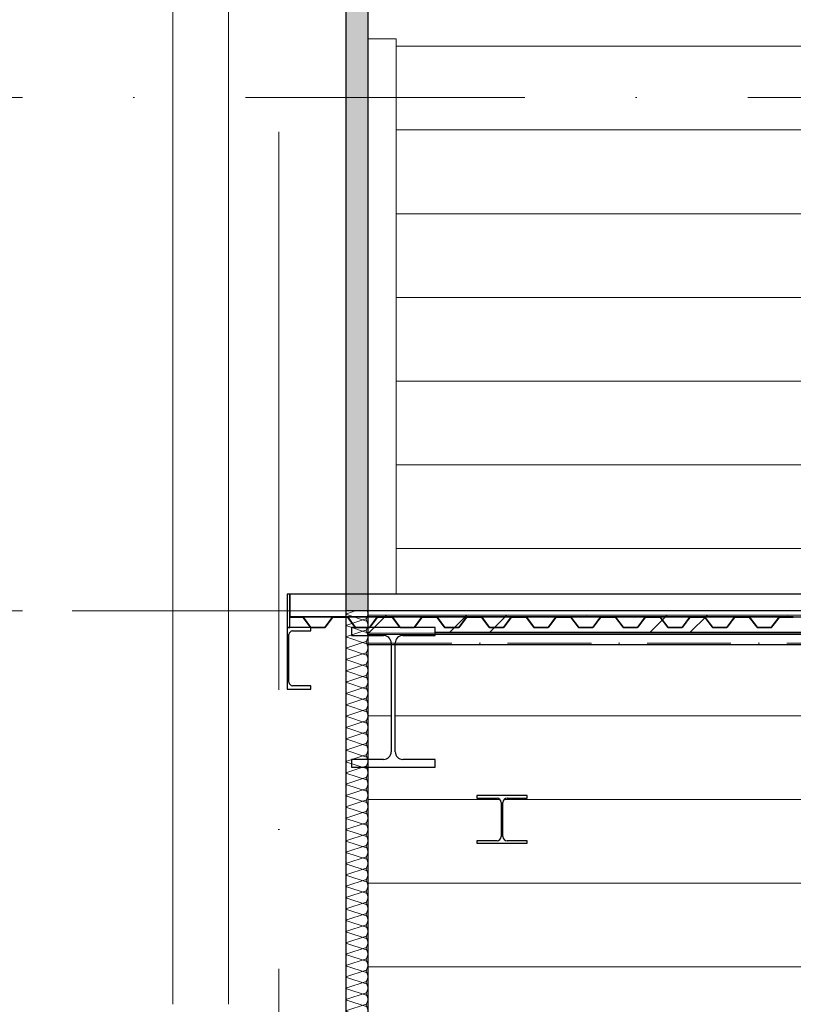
# Model space of a CAD drawing. Header units: millimetres. Extents: x 17762 to 172224, y -23587 to 40136.
# Tile 15 of 49: x 50479 to 53251, y 4750 to 8279. Entities that reach past the tile are written whole.
import ezdxf

# ---------------------------------------------------------------- set-up
doc = ezdxf.new("R2010")
doc.units = ezdxf.units.MM
for name, pattern in [('Čerchovaná 10mm', [1800, 1000, -400, 0, -400]), ('Čerchovaná 20mm', [3000, 2000, -500, 0, -500]), ('Čerchovaná 3mm', [500, 300, -100, 0, -100])]:
    doc.linetypes.add(name, pattern=pattern)
for name, color, linetype, lineweight in [('CA_DVERE18', 8, 'Continuous', 9), ('CA_DVERE25', 7, 'Continuous', 9), ('CA_DVERE_NEVHRA1', 3, 'Čerchovaná 3mm', 13), ('CA_NEVHRA1', 3, 'Čerchovaná 3mm', 13), ('CA_OSY', 5, 'Continuous', 9), ('CA_PODLAHA', 1, 'Continuous', 25), ('CA_PODLAHA25', 7, 'Continuous', 13), ('CA_POHHRA18', 9, 'Continuous', 9), ('CA_POHHRA25', 7, 'Continuous', 13), ('CA_REZY', 1, 'Continuous', 25), ('CA_SRAFY', 9, 'Continuous', 25), ('CA_ZARIZPRED', 8, 'Continuous', 13)]:
    doc.layers.add(name, color=color, linetype=linetype, lineweight=lineweight)
pattern_1 = [(0, (59622.06, 5783.53), (0, 300), [])]

# ---------------------------------------------------------------- blocks, each defined once
blk = doc.blocks.new('CZ-Dveře_otočné_jednokřídlé_OCZ - CZ-Dveře_otočné_jednokřídlé_1000-V2-ŘEZ 2 _ vestavek V2')
at = {"layer": 'CA_DVERE18'}
for p, q in [((41030, 6160), (41799.7, 6160)), ((41800, 6160), (41030, 6160))]:
    blk.add_line(p, q, dxfattribs=at)
at = {"layer": 'CA_DVERE25'}
for p, q in [((42190, 8210), (42090, 8210)), ((42190, 6220), (42190, 8210))]:
    blk.add_line(p, q, dxfattribs=at)
blk = doc.blocks.new('ocelová kce final - 11542_003_OK-HALA_TaO-2_ET_AciS_2025-05-29_upr_dwg-2597525-ŘEZ 2 _ vestavek V2')
at = {"layer": 'CA_REZY'}
for p, q in [((41810, 6220), (41800, 6220)), ((41800, 6220), (41800, 6100)), ((57650, 6220), (41810, 6220)), ((41810, 6220), (41810, 6139)), ((41810, 6100), (41810, 6220)), ((41810, 6139), (57650, 6139)), ((41853.8, 6139), (41810, 6139)), ((41810, 6139), (41810, 6137.9)), ((41810, 6137.9), (41853.8, 6137.9)), ((41966.1, 6139), (41853.9, 6139)), ((41856.2, 6136.7), (41882.9, 6101.6)), ((41857.1, 6137.4), (41883.8, 6102.3)), ((41883.8, 6102.3), (41857.1, 6137.4)), ((41936.2, 6102.3), (41962.9, 6137.4)), ((41962.9, 6137.4), (41936.2, 6102.3)), ((41937.1, 6101.6), (41963.8, 6136.7)), ((42013.8, 6139), (41966.2, 6139)), ((41966.2, 6137.9), (42013.8, 6137.9)), ((42126.1, 6139), (42013.9, 6139)), ((42016.2, 6136.7), (42042.9, 6101.6)), ((42017.1, 6137.4), (42043.8, 6102.3)), ((42043.8, 6102.3), (42017.1, 6137.4)), ((42096.2, 6102.3), (42122.9, 6137.4)), ((42122.9, 6137.4), (42096.2, 6102.3)), ((42097.1, 6101.6), (42123.8, 6136.7)), ((42173.8, 6139), (42126.2, 6139)), ((42126.2, 6137.9), (42173.8, 6137.9)), ((42286.1, 6139), (42173.9, 6139)), ((42176.2, 6136.7), (42202.9, 6101.6)), ((42177.1, 6137.4), (42203.8, 6102.3)), ((42203.8, 6102.3), (42177.1, 6137.4)), ((42256.2, 6102.3), (42282.9, 6137.4)), ((42282.9, 6137.4), (42256.2, 6102.3)), ((42257.1, 6101.6), (42283.8, 6136.7)), ((42333.8, 6139), (42286.2, 6139)), ((42286.2, 6137.9), (42333.8, 6137.9)), ((42446.1, 6139), (42333.9, 6139)), ((42336.2, 6136.7), (42362.9, 6101.6)), ((42337.1, 6137.4), (42363.8, 6102.3)), ((42363.8, 6102.3), (42337.1, 6137.4)), ((42416.2, 6102.3), (42442.9, 6137.4)), ((42442.9, 6137.4), (42416.2, 6102.3)), ((42417.1, 6101.6), (42443.8, 6136.7)), ((42493.8, 6139), (42446.2, 6139)), ((42446.2, 6137.9), (42493.8, 6137.9)), ((42606.1, 6139), (42493.9, 6139)), ((42496.2, 6136.7), (42522.9, 6101.6)), ((42497.1, 6137.4), (42523.8, 6102.3)), ((42523.8, 6102.3), (42497.1, 6137.4)), ((42576.2, 6102.3), (42602.9, 6137.4)), ((42602.9, 6137.4), (42576.2, 6102.3)), ((42577.1, 6101.6), (42603.8, 6136.7)), ((42653.8, 6139), (42606.2, 6139)), ((42606.2, 6137.9), (42653.8, 6137.9)), ((42766.1, 6139), (42653.9, 6139)), ((42656.2, 6136.7), (42682.9, 6101.6)), ((42657.1, 6137.4), (42683.8, 6102.3)), ((42683.8, 6102.3), (42657.1, 6137.4)), ((42736.2, 6102.3), (42762.9, 6137.4)), ((42762.9, 6137.4), (42736.2, 6102.3)), ((42737.1, 6101.6), (42763.8, 6136.7)), ((42810, 6139), (42766.2, 6139)), ((42766.2, 6137.9), (42810, 6137.9)), ((42813.8, 6139), (42770, 6139)), ((42770, 6139), (42770, 6137.9)), ((42770, 6137.9), (42813.8, 6137.9)), ((42810, 6137.9), (42810, 6139)), ((42926.1, 6139), (42813.9, 6139)), ((42816.2, 6136.7), (42842.9, 6101.6)), ((42817.1, 6137.4), (42843.8, 6102.3)), ((42843.8, 6102.3), (42817.1, 6137.4)), ((42896.2, 6102.3), (42922.9, 6137.4)), ((42922.9, 6137.4), (42896.2, 6102.3)), ((42897.1, 6101.6), (42923.8, 6136.7)), ((42973.8, 6139), (42926.2, 6139)), ((42926.2, 6137.9), (42973.8, 6137.9)), ((43086.1, 6139), (42973.9, 6139)), ((42976.2, 6136.7), (43002.9, 6101.6)), ((42977.1, 6137.4), (43003.8, 6102.3)), ((43003.8, 6102.3), (42977.1, 6137.4)), ((43056.2, 6102.3), (43082.9, 6137.4)), ((43082.9, 6137.4), (43056.2, 6102.3)), ((43057.1, 6101.6), (43083.8, 6136.7)), ((43133.8, 6139), (43086.2, 6139)), ((43086.2, 6137.9), (43133.8, 6137.9)), ((43246.1, 6139), (43133.9, 6139)), ((43136.2, 6136.7), (43162.9, 6101.6)), ((43137.1, 6137.4), (43163.8, 6102.3)), ((43163.8, 6102.3), (43137.1, 6137.4)), ((43216.2, 6102.3), (43242.9, 6137.4)), ((43242.9, 6137.4), (43216.2, 6102.3)), ((43217.1, 6101.6), (43243.8, 6136.7)), ((43293.8, 6139), (43246.2, 6139)), ((43246.2, 6137.9), (43293.8, 6137.9)), ((43406.1, 6139), (43293.9, 6139)), ((43296.2, 6136.7), (43322.9, 6101.6)), ((43297.1, 6137.4), (43323.8, 6102.3)), ((43323.8, 6102.3), (43297.1, 6137.4)), ((43376.2, 6102.3), (43402.9, 6137.4)), ((43402.9, 6137.4), (43376.2, 6102.3)), ((43377.1, 6101.6), (43403.8, 6136.7)), ((43453.8, 6139), (43406.2, 6139)), ((43406.2, 6137.9), (43453.8, 6137.9)), ((43566.1, 6139), (43453.9, 6139)), ((43456.2, 6136.7), (43482.9, 6101.6)), ((43457.1, 6137.4), (43483.8, 6102.3)), ((43483.8, 6102.3), (43457.1, 6137.4)), ((43536.2, 6102.3), (43562.9, 6137.4)), ((43562.9, 6137.4), (43536.2, 6102.3)), ((43537.1, 6101.6), (43563.8, 6136.7)), ((43613.8, 6139), (43566.2, 6139)), ((43566.2, 6137.9), (43613.8, 6137.9)), ((41885, 6100), (41800, 6100)), ((41800, 6100), (41800, 5880)), ((41800, 6100), (41810, 6100)), ((41806.5, 5905), (41806.5, 6075)), ((41819.5, 6088), (41885, 6088)), ((41885, 6088), (41885, 6100)), ((41886.2, 6101.1), (41933.8, 6101.1)), ((41933.8, 6101.1), (41886.2, 6101.1)), ((41886.2, 6100), (41933.8, 6100)), ((42330, 6100), (42030, 6100)), ((42030, 6100), (42030, 6072)), ((42030, 6072), (42145.7, 6072)), ((42046.2, 6101.1), (42093.8, 6101.1)), ((42093.8, 6101.1), (42046.2, 6101.1)), ((42046.2, 6100), (42093.8, 6100)), ((42206.2, 6101.1), (42253.8, 6101.1)), ((42253.8, 6101.1), (42206.2, 6101.1)), ((42206.2, 6100), (42253.8, 6100)), ((42214.2, 6072), (42330, 6072)), ((42330, 6072), (42330, 6100)), ((42366.2, 6101.1), (42413.8, 6101.1)), ((42413.8, 6101.1), (42366.2, 6101.1)), ((42366.2, 6100), (42413.8, 6100)), ((42526.2, 6101.1), (42573.8, 6101.1)), ((42573.8, 6101.1), (42526.2, 6101.1)), ((42526.2, 6100), (42573.8, 6100)), ((42686.2, 6101.1), (42733.8, 6101.1)), ((42733.8, 6101.1), (42686.2, 6101.1)), ((42686.2, 6100), (42733.8, 6100)), ((42846.2, 6101.1), (42893.8, 6101.1)), ((42893.8, 6101.1), (42846.2, 6101.1)), ((42846.2, 6100), (42893.8, 6100)), ((43006.2, 6101.1), (43053.8, 6101.1)), ((43053.8, 6101.1), (43006.2, 6101.1)), ((43006.2, 6100), (43053.8, 6100)), ((43166.2, 6101.1), (43213.8, 6101.1)), ((43213.8, 6101.1), (43166.2, 6101.1)), ((43166.2, 6100), (43213.8, 6100)), ((43326.2, 6101.1), (43373.8, 6101.1)), ((43373.8, 6101.1), (43326.2, 6101.1)), ((43326.2, 6100), (43373.8, 6100)), ((43486.2, 6101.1), (43533.8, 6101.1)), ((43533.8, 6101.1), (43486.2, 6101.1)), ((43486.2, 6100), (43533.8, 6100)), ((42172.7, 6045), (42172.7, 5655)), ((42187.2, 5655), (42187.2, 6045)), ((41800, 5880), (41885, 5880)), ((41885, 5892), (41819.5, 5892)), ((41885, 5880), (41885, 5892)), ((42145.7, 5628), (42030, 5628)), ((42030, 5628), (42030, 5600)), ((42330, 5628), (42214.2, 5628)), ((42330, 5600), (42330, 5628)), ((42030, 5600), (42330, 5600)), ((42660, 5498), (42480, 5498)), ((42480, 5498), (42480, 5488.5)), ((42480, 5488.5), (42552, 5488.5)), ((42567, 5473.5), (42567, 5351.5)), ((42573, 5351.5), (42573, 5473.5)), ((42588, 5488.5), (42660, 5488.5)), ((42660, 5488.5), (42660, 5498)), ((42552, 5336.5), (42480, 5336.5)), ((42480, 5336.5), (42480, 5327)), ((42660, 5336.5), (42588, 5336.5)), ((42660, 5327), (42660, 5336.5)), ((42480, 5327), (42660, 5327))]:
    blk.add_line(p, q, dxfattribs=at)
for centre, radius, start, end in [((41853.8, 6135), 4.04, 36.3452, 90), ((41853.8, 6135), 2.96, 36.1815, 90), ((41853.8, 6135), 4.04, 36.3453, 88.7247), ((41966.3, 6134.8), 4.18, 91.5924, 142.6726), ((41966.2, 6135), 4.04, 90, 143.6548), ((41966.2, 6135), 2.96, 90, 143.8185), ((42013.8, 6135), 4.04, 36.3452, 90), ((42013.8, 6135), 2.96, 36.1815, 90), ((42013.8, 6135), 4.04, 36.3453, 88.7247), ((42126.3, 6134.8), 4.18, 91.5924, 142.6726), ((42126.2, 6135), 4.04, 90, 143.6548), ((42126.2, 6135), 2.96, 90, 143.8185), ((42173.8, 6135), 4.04, 36.3452, 90), ((42173.8, 6135), 2.96, 36.1815, 90), ((42173.8, 6135), 4.04, 36.3453, 88.7247), ((42286.3, 6134.8), 4.18, 91.5924, 142.6726), ((42286.2, 6135), 4.04, 90, 143.6548), ((42286.2, 6135), 2.96, 90, 143.8185), ((42333.8, 6135), 4.04, 36.3452, 90), ((42333.8, 6135), 2.96, 36.1815, 90), ((42333.8, 6135), 4.04, 36.3453, 88.7247), ((42446.3, 6134.8), 4.18, 91.5924, 142.6726), ((42446.2, 6135), 4.04, 90, 143.6548), ((42446.2, 6135), 2.96, 90, 143.8185), ((42493.8, 6135), 4.04, 36.3452, 90), ((42493.8, 6135), 2.96, 36.1815, 90), ((42493.8, 6135), 4.04, 36.3453, 88.7247), ((42606.3, 6134.8), 4.18, 91.5924, 142.6726), ((42606.2, 6135), 4.04, 90, 143.6548), ((42606.2, 6135), 2.96, 90, 143.8185), ((42653.8, 6135), 4.04, 36.3452, 90), ((42653.8, 6135), 2.96, 36.1815, 90), ((42653.8, 6135), 4.04, 36.3453, 88.7247), ((42766.3, 6134.8), 4.18, 91.5924, 142.6726), ((42766.2, 6135), 4.04, 90, 143.6548), ((42766.2, 6135), 2.96, 90, 143.8185), ((42813.8, 6135), 4.04, 36.3452, 90), ((42813.8, 6135), 2.96, 36.1815, 90), ((42813.8, 6135), 4.04, 36.3453, 88.7247), ((42926.3, 6134.8), 4.18, 91.5924, 142.6726), ((42926.2, 6135), 4.04, 90, 143.6548), ((42926.2, 6135), 2.96, 90, 143.8185), ((42973.8, 6135), 4.04, 36.3452, 90), ((42973.8, 6135), 2.96, 36.1815, 90), ((42973.8, 6135), 4.04, 36.3453, 88.7247), ((43086.3, 6134.8), 4.18, 91.5924, 142.6726), ((43086.2, 6135), 4.04, 90, 143.6548), ((43086.2, 6135), 2.96, 90, 143.8185), ((43133.8, 6135), 4.04, 36.3452, 90), ((43133.8, 6135), 2.96, 36.1815, 90), ((43133.8, 6135), 4.04, 36.3453, 88.7247), ((43246.3, 6134.8), 4.18, 91.5924, 142.6726), ((43246.2, 6135), 4.04, 90, 143.6548), ((43246.2, 6135), 2.96, 90, 143.8185), ((43293.8, 6135), 4.04, 36.3452, 90), ((43293.8, 6135), 2.96, 36.1815, 90), ((43293.8, 6135), 4.04, 36.3453, 88.7247), ((43406.3, 6134.8), 4.18, 91.5924, 142.6726), ((43406.2, 6135), 4.04, 90, 143.6548), ((43406.2, 6135), 2.96, 90, 143.8185), ((43453.8, 6135), 4.04, 36.3452, 90), ((43453.8, 6135), 2.96, 36.1815, 90), ((43453.8, 6135), 4.04, 36.3453, 88.7247), ((43566.3, 6134.8), 4.18, 91.5924, 142.6726), ((43566.2, 6135), 4.04, 90, 143.6548), ((43566.2, 6135), 2.96, 90, 143.8185), ((43613.8, 6135), 2.96, 36.1815, 90), ((41819.5, 6075), 13, 90, 180), ((41886.2, 6104), 4.04, 216.3452, 270), ((41886.3, 6104.2), 3.09, 217.3274, 268.8539), ((41886.2, 6104), 2.96, 216.1815, 270), ((41933.8, 6104), 2.96, 270, 323.8187), ((41933.8, 6104), 2.96, 270, 323.8185), ((41933.8, 6104), 4.04, 270, 323.6548), ((42046.2, 6104), 4.04, 216.3452, 270), ((42046.3, 6104.2), 3.09, 217.3275, 268.8539), ((42046.2, 6104), 2.96, 216.1815, 270), ((42093.8, 6104), 2.96, 270, 323.8187), ((42093.8, 6104), 2.96, 270, 323.8185), ((42093.8, 6104), 4.04, 270, 323.6548), ((42145.7, 6045), 27, 0, 90), ((42214.2, 6045), 27, 90, 180), ((42206.2, 6104), 4.04, 216.3452, 270), ((42206.3, 6104.2), 3.09, 217.3275, 268.8539), ((42206.2, 6104), 2.96, 216.1815, 270), ((42253.8, 6104), 2.96, 270, 323.8187), ((42253.8, 6104), 2.96, 270, 323.8185), ((42253.8, 6104), 4.04, 270, 323.6548), ((42366.2, 6104), 4.04, 216.3452, 270), ((42366.3, 6104.2), 3.09, 217.3275, 268.8539), ((42366.2, 6104), 2.96, 216.1815, 270), ((42413.8, 6104), 2.96, 270, 323.8187), ((42413.8, 6104), 2.96, 270, 323.8185), ((42413.8, 6104), 4.04, 270, 323.6548), ((42526.2, 6104), 4.04, 216.3452, 270), ((42526.3, 6104.2), 3.09, 217.3275, 268.8539), ((42526.2, 6104), 2.96, 216.1815, 270), ((42573.8, 6104), 2.96, 270, 323.8187), ((42573.8, 6104), 2.96, 270, 323.8185), ((42573.8, 6104), 4.04, 270, 323.6548), ((42686.2, 6104), 4.04, 216.3452, 270), ((42686.3, 6104.2), 3.09, 217.3275, 268.8539), ((42686.2, 6104), 2.96, 216.1815, 270), ((42733.8, 6104), 2.96, 270, 323.8187), ((42733.8, 6104), 2.96, 270, 323.8185), ((42733.8, 6104), 4.04, 270, 323.6548), ((42846.2, 6104), 4.04, 216.3452, 270), ((42846.3, 6104.2), 3.09, 217.3275, 268.8539), ((42846.2, 6104), 2.96, 216.1815, 270), ((42893.8, 6104), 2.96, 270, 323.8187), ((42893.8, 6104), 2.96, 270, 323.8185), ((42893.8, 6104), 4.04, 270, 323.6548), ((43006.2, 6104), 4.04, 216.3452, 270), ((43006.3, 6104.2), 3.09, 217.3275, 268.8539), ((43006.2, 6104), 2.96, 216.1815, 270), ((43053.8, 6104), 2.96, 270, 323.8187), ((43053.8, 6104), 2.96, 270, 323.8185), ((43053.8, 6104), 4.04, 270, 323.6548), ((43166.2, 6104), 4.04, 216.3452, 270), ((43166.3, 6104.2), 3.09, 217.3275, 268.8539), ((43166.2, 6104), 2.96, 216.1815, 270), ((43213.8, 6104), 2.96, 270, 323.8187), ((43213.8, 6104), 2.96, 270, 323.8185), ((43213.8, 6104), 4.04, 270, 323.6548), ((43326.2, 6104), 4.04, 216.3452, 270), ((43326.3, 6104.2), 3.09, 217.3275, 268.8539), ((43326.2, 6104), 2.96, 216.1815, 270), ((43373.8, 6104), 2.96, 270, 323.8187), ((43373.8, 6104), 2.96, 270, 323.8185), ((43373.8, 6104), 4.04, 270, 323.6548), ((43486.2, 6104), 4.04, 216.3452, 270), ((43486.3, 6104.2), 3.09, 217.3275, 268.8539), ((43486.2, 6104), 2.96, 216.1815, 270), ((43533.8, 6104), 2.96, 270, 323.8187), ((43533.8, 6104), 2.96, 270, 323.8185), ((43533.8, 6104), 4.04, 270, 323.6548), ((41819.5, 5905), 13, 180, 270), ((42145.7, 5655), 27, 270, 0), ((42214.2, 5655), 27, 180, 270), ((42552, 5473.5), 15, 0, 90), ((42588, 5473.5), 15, 90, 180), ((42552, 5351.5), 15, 270, 0), ((42588, 5351.5), 15, 180, 270)]:
    blk.add_arc(centre, radius, start, end, dxfattribs=at)
blk = doc.blocks.new('ocelová kce final - ocelová kce final-2597615-ŘEZ 2 _ vestavek V2')
blk.add_blockref('ocelová kce final - 11542_003_OK-HALA_TaO-2_ET_AciS_2025-05-29_upr_dwg-2597525-ŘEZ 2 _ vestavek V2', (0, 0))

msp = doc.modelspace()

# ---------------------------------------------------------------- hatches: boundary and pattern name
at = {"layer": 'CA_POHHRA25', "lineweight": 9}
h = msp.add_hatch(dxfattribs=at)
h.set_pattern_fill('FP_12', color=256, style=0, pattern_type=2)
h.set_pattern_definition(pattern_1)
h.paths.add_polyline_path([(51827.1, 6220), (61707.1, 6220), (61707.1, 8240), (61807.1, 8240), (61807.1, 9950), (51727.1, 9950), (51727.1, 8210), (51827.1, 8210), (51827.1, 6686)])
h.paths.add_polyline_path([(61782.1, 8310), (61730.1, 8310), (61724.4, 8312.3), (61722.1, 8318), (61722.1, 8382), (61724.4, 8387.7), (61730.1, 8390), (61794.1, 8390), (61799.7, 8387.7), (61802.1, 8382), (61802.1, 8318), (61799.7, 8312.3), (61794.1, 8310)])
h.paths.add_polyline_path([(61794.1, 8314), (61796.9, 8315.2), (61798.1, 8318), (61798.1, 8382), (61796.9, 8384.8), (61794.1, 8386), (61730.1, 8386), (61727.2, 8384.8), (61726.1, 8382), (61726.1, 8318), (61727.2, 8315.2), (61730.1, 8314), (61782.1, 8314)])
h.paths.add_polyline_path([(56832.1, 9120), (56712.1, 9120), (56712.1, 9128), (56757.6, 9128), (56766.1, 9131.5), (56769.6, 9140), (56769.6, 9214), (56766.1, 9222.5), (56757.6, 9226), (56712.1, 9226), (56712.1, 9234), (56744.3, 9234), (56742.2, 9239.8), (56742.1, 9248.6), (56743.1, 9290.5), (56747.1, 9295.2), (56751, 9296.6), (56752.1, 9296.8), (56796.4, 9295.7), (56799.9, 9292.6), (56802, 9286.9), (56802.1, 9285.6), (56801.1, 9236.1), (56801.1, 9234), (56832.1, 9234), (56832.1, 9226), (56786.6, 9226), (56778.1, 9222.5), (56774.6, 9214), (56774.6, 9140), (56778.1, 9131.5), (56786.6, 9128), (56832.1, 9128)])
h.paths.add_polyline_path([(56799.8, 9234), (56795.2, 9236.7), (56797, 9239.8), (56797.1, 9248.6), (56796, 9289.1), (56793.2, 9291.1), (56792.1, 9291.2), (56749.9, 9290.7), (56747.6, 9288.1), (56747.1, 9285.6), (56748.2, 9237.6), (56749, 9235.7), (56749.9, 9235.1), (56757.6, 9235.5), (56797.1, 9234.5)])
h.paths.add_polyline_path([(61672.1, 9680), (61672.1, 9689.8), (61714, 9689.8), (61724.6, 9694.2), (61729, 9704.8), (61729, 9895.2), (61724.6, 9905.8), (61714, 9910.2), (61672.1, 9910.2), (61672.1, 9920), (61792.1, 9920), (61792.1, 9910.2), (61792.1, 9909.4), (61798.6, 9906.7), (61802.1, 9895.2), (61802.1, 9840.2), (61796.1, 9840.2), (61796.1, 9898.2), (61794.3, 9902.4), (61790.1, 9904.2), (61772.1, 9904.2), (61772.1, 9910.2), (61750.2, 9910.2), (61739.6, 9905.8), (61735.2, 9895.2), (61735.2, 9704.8), (61739.6, 9694.2), (61750.2, 9689.8), (61792.1, 9689.8), (61792.1, 9680), (61714, 9680)])
h.paths.add_polyline_path([(51757.1, 9680), (51757.1, 9689.8), (51799, 9689.8), (51809.6, 9694.2), (51814, 9704.8), (51814, 9895.2), (51809.6, 9905.8), (51799, 9910.2), (51777.1, 9910.2), (51777.1, 9904.2), (51757.1, 9903.4), (51754.8, 9902.4), (51753.1, 9895.2), (51753.1, 9840.2), (51747.1, 9840.2), (51747.1, 9898.2), (51750.6, 9906.7), (51757.1, 9910.2), (51757.1, 9920), (51877.1, 9920), (51877.1, 9910.2), (51835.2, 9910.2), (51824.6, 9905.8), (51820.2, 9895.2), (51820.2, 9704.8), (51824.6, 9694.2), (51835.2, 9689.8), (51877.1, 9689.8), (51877.1, 9680), (51799, 9680)])
h.paths.add_polyline_path([(56712.1, 9806), (56712.1, 9814), (56757.6, 9814), (56766.1, 9817.5), (56769.6, 9826), (56769.6, 9900), (56766.1, 9908.5), (56757.6, 9912), (56712.1, 9912), (56712.1, 9920), (56832.1, 9920), (56832.1, 9912), (56786.6, 9912), (56778.1, 9908.5), (56774.6, 9900), (56774.6, 9826), (56778.1, 9817.5), (56786.6, 9814), (56832.1, 9814), (56832.1, 9806), (56757.6, 9806)])
h.paths.add_polyline_path([(53811.3, 9838.4), (53809.9, 9839.3), (53811.4, 9841)])
h.paths.add_polyline_path([(53813.1, 9838.1), (53811.5, 9838.7), (53813.1, 9841)])
h.paths.add_polyline_path([(53815, 9838), (53813.1, 9838.2), (53814.1, 9841)])
h.paths.add_polyline_path([(53884.4, 9838), (53815, 9838), (53815, 9841), (53884.4, 9841)])
h.paths.add_polyline_path([(53884.4, 9838), (53885.4, 9841), (53886.3, 9838.1)])
h.paths.add_polyline_path([(54701, 9838.4), (54699.6, 9839.3), (54701.2, 9841)])
h.paths.add_polyline_path([(54702.8, 9838.1), (54701.2, 9838.7), (54702.9, 9841)])
h.paths.add_polyline_path([(54704.7, 9838), (54702.9, 9838.2), (54703.8, 9841)])
h.paths.add_polyline_path([(54774.1, 9838), (54704.7, 9838), (54704.7, 9841), (54774.1, 9841)])
h.paths.add_polyline_path([(54774.1, 9838), (54775.1, 9841), (54776, 9838.1)])
h.paths.add_polyline_path([(54776, 9838.1), (54776.1, 9841), (54777.7, 9838.3)])
h.paths.add_polyline_path([(53886.3, 9838.1), (53886.4, 9841), (53887.9, 9838.3)])
h.paths.add_polyline_path([(54777.9, 9838.4), (54778.3, 9840.7), (54779.3, 9838.7), (54778.3, 9838.5)])
h.paths.add_polyline_path([(53888.2, 9838.4), (53888.6, 9840.7), (53889.6, 9838.7), (53888.6, 9838.5)])
h.paths.add_polyline_path([(54699.3, 9838.8), (54698.5, 9840.1), (54699.6, 9839.6), (54699.3, 9839)])
h.paths.add_polyline_path([(54779.6, 9838.8), (54779.6, 9840.9), (54781.2, 9839.4)])
h.paths.add_polyline_path([(53809.5, 9838.8), (53808.8, 9840.1), (53809.9, 9839.6), (53809.6, 9839)])
h.paths.add_polyline_path([(53889.9, 9838.8), (53889.9, 9840.9), (53891.5, 9839.4)])
h.paths.add_polyline_path([(54702.8, 9887.9), (54704.7, 9888), (54703.8, 9885), (54702.9, 9887.8)])
h.paths.add_polyline_path([(54701, 9887.6), (54702.8, 9887.9), (54702.7, 9885), (54701.2, 9887.3)])
h.paths.add_polyline_path([(54699.3, 9887.2), (54701, 9887.6), (54700.5, 9885.3), (54699.3, 9887.1)])
h.paths.add_polyline_path([(54697.7, 9886.6), (54699.6, 9886.4), (54699.3, 9885.1), (54698.5, 9885.9)])
h.paths.add_polyline_path([(54696.3, 9885.9), (54698.1, 9885.9), (54697.3, 9885)])
h.paths.add_polyline_path([(54694.4, 9884.1), (54696.3, 9885.9), (54697.7, 9883), (54695.2, 9883.8)])
h.paths.add_polyline_path([(54694.4, 9841.9), (54693.8, 9844), (54694.4, 9884.1), (54699.3, 9882), (54699.3, 9844), (54695.2, 9842.3)])
h.paths.add_polyline_path([(54696.3, 9840.1), (54695.2, 9842.2), (54698, 9841.9), (54697.1, 9841)])
h.paths.add_polyline_path([(54697.7, 9839.4), (54696.3, 9840.1), (54698.1, 9840.1)])
h.paths.add_polyline_path([(54781.2, 9839.4), (54781.6, 9841), (54782.5, 9840.1)])
h.paths.add_polyline_path([(53891.5, 9839.4), (53891.8, 9841), (53892.8, 9840.1)])
h.paths.add_polyline_path([(53813.1, 9887.9), (53815, 9888), (53814, 9885), (53813.1, 9887.8)])
h.paths.add_polyline_path([(53811.3, 9887.6), (53813.1, 9887.9), (53813, 9885), (53811.5, 9887.3)])
h.paths.add_polyline_path([(53809.5, 9887.2), (53811.3, 9887.6), (53810.8, 9885.3), (53809.6, 9887.1)])
h.paths.add_polyline_path([(53808, 9886.6), (53809.9, 9886.4), (53809.5, 9885.1), (53808.8, 9885.9)])
h.paths.add_polyline_path([(53806.6, 9885.9), (53808.4, 9885.9), (53807.6, 9885)])
h.paths.add_polyline_path([(53804.7, 9884.1), (53806.6, 9885.9), (53807.9, 9883), (53805.5, 9883.8)])
h.paths.add_polyline_path([(53804.7, 9841.9), (53804.1, 9844), (53804.7, 9884.1), (53809.5, 9882), (53809.5, 9844), (53805.5, 9842.3)])
h.paths.add_polyline_path([(53806.6, 9840.1), (53805.5, 9842.2), (53808.2, 9841.9), (53807.4, 9841)])
h.paths.add_polyline_path([(53808, 9839.4), (53806.6, 9840.1), (53808.4, 9840.1)])
h.paths.add_polyline_path([(54782.5, 9840.1), (54781.2, 9843), (54783.6, 9841)])
h.paths.add_polyline_path([(53892.8, 9840.1), (53891.5, 9843), (53893.9, 9841)])
h.paths.add_polyline_path([(53894.7, 9841.9), (53889.9, 9844), (53889.9, 9882), (53895.2, 9883), (53895.4, 9882), (53895.2, 9843)])
h.paths.add_polyline_path([(54784.4, 9841.9), (54779.6, 9844), (54779.6, 9882), (54784.9, 9883), (54785.1, 9882), (54784.9, 9843)])
h.paths.add_polyline_path([(54782.5, 9885.9), (54780.8, 9885.9), (54781.2, 9886.6)])
h.paths.add_polyline_path([(54779.5, 9882.5), (54782.5, 9885.9), (54783.6, 9883.8), (54779.6, 9882.5)])
h.paths.add_polyline_path([(53892.8, 9885.9), (53891.1, 9885.9), (53891.5, 9886.6)])
h.paths.add_polyline_path([(53889.8, 9882.5), (53892.8, 9885.9), (53893.9, 9883.8), (53889.9, 9882.5)])
h.paths.add_polyline_path([(53889.9, 9887.2), (53888, 9885), (53888.6, 9887.5), (53889.8, 9887.2)])
h.paths.add_polyline_path([(53888.6, 9883.9), (53889.9, 9887.2), (53890.7, 9885.9), (53889, 9884.3)])
h.paths.add_polyline_path([(54779.6, 9887.2), (54777.7, 9885), (54778.3, 9887.5), (54779.5, 9887.2)])
h.paths.add_polyline_path([(54778.3, 9883.9), (54779.6, 9887.2), (54780.4, 9885.9), (54778.7, 9884.3)])
h.paths.add_polyline_path([(53886.3, 9884.8), (53886.3, 9887.9), (53887.9, 9887.3), (53886.3, 9884.9)])
h.paths.add_polyline_path([(54776, 9884.8), (54776, 9887.9), (54777.7, 9887.3), (54776, 9884.9)])
h.paths.add_polyline_path([(54774.1, 9888), (54774.1, 9885), (54704.7, 9885), (54704.7, 9888)])
h.paths.add_polyline_path([(54775.1, 9885), (54774.1, 9888), (54776, 9887.8), (54775.1, 9885)])
h.paths.add_polyline_path([(53884.4, 9888), (53884.4, 9885), (53815, 9885), (53815, 9888)])
h.paths.add_polyline_path([(53885.4, 9885), (53884.4, 9888), (53886.3, 9887.8), (53885.4, 9885)])
h = msp.add_hatch(dxfattribs=at)
h.set_pattern_fill('FP_12', color=256, style=0, pattern_type=2)
h.set_pattern_definition(pattern_1)
h.paths.add_polyline_path([(51827.1, 0), (56497.1, 0), (56497.1, 4000), (60497.1, 4000), (60497.1, 0), (67227.1, 0), (67227.1, 2050), (67327.1, 2050), (67327.1, 6160), (67297.1, 6160), (67297.1, 6072), (67181.3, 6072), (67167.8, 6068.4), (67157.9, 6058.5), (67154.3, 6045), (67154.3, 5655), (67157.9, 5641.5), (67167.8, 5631.6), (67181.3, 5628), (67297.1, 5628), (67297.1, 5600), (66997.1, 5600), (66997.1, 5628), (67112.8, 5628), (67126.3, 5631.6), (67136.2, 5641.5), (67139.8, 5655), (67139.8, 6045), (67136.2, 6058.5), (67126.3, 6068.4), (67112.8, 6072), (66997.1, 6072), (66997.1, 6100), (67043.3, 6101.1), (67040, 6101.6), (67010.9, 6138.5), (67010.9, 6137.9), (66960, 6137.4), (66960.9, 6136.7), (66933.3, 6102.3), (66930.9, 6100), (66883.3, 6101.1), (66880, 6101.6), (66850.9, 6138.5), (66850.9, 6137.9), (66800, 6137.4), (66800.9, 6136.7), (66773.3, 6102.3), (66770.9, 6100), (66723.3, 6101.1), (66720, 6101.6), (66690.9, 6138.5), (66690.9, 6137.9), (66640, 6137.4), (66640.9, 6136.7), (66613.3, 6102.3), (66610.9, 6100), (66563.3, 6101.1), (66560, 6101.6), (66530.9, 6138.5), (66530.9, 6137.9), (66480, 6137.4), (66480.9, 6136.7), (66453.3, 6102.3), (66450.9, 6100), (66403.3, 6101.1), (66400, 6101.6), (66370.9, 6138.5), (66370.9, 6137.9), (66320, 6137.4), (66320.9, 6136.7), (66293.3, 6102.3), (66290.9, 6100), (66243.3, 6101.1), (66240, 6101.6), (66210.9, 6138.5), (66210.9, 6137.9), (66160, 6137.4), (66160.9, 6136.7), (66133.3, 6102.3), (66130.9, 6100), (66083.3, 6101.1), (66080, 6101.6), (66050.9, 6138.5), (66050.9, 6137.9), (66000, 6137.4), (66000.9, 6136.7), (65973.3, 6102.3), (65970.9, 6100), (65923.3, 6101.1), (65920, 6101.6), (65890.9, 6138.5), (65890.9, 6137.9), (65840, 6137.4), (65840.9, 6136.7), (65813.3, 6102.3), (65810.9, 6100), (65763.3, 6101.1), (65760, 6101.6), (65730.9, 6138.5), (65730.9, 6137.9), (65680, 6137.4), (65680.9, 6136.7), (65653.3, 6102.3), (65650.9, 6100), (65603.3, 6101.1), (65600, 6101.6), (65570.9, 6138.5), (65570.9, 6137.9), (65520, 6137.4), (65520.9, 6136.7), (65493.3, 6102.3), (65490.9, 6100), (65443.3, 6101.1), (65440, 6101.6), (65410.9, 6138.5), (65410.9, 6137.9), (65360, 6137.4), (65360.9, 6136.7), (65333.3, 6102.3), (65330.9, 6100), (65283.3, 6101.1), (65280, 6101.6), (65250.9, 6138.5), (65250.9, 6137.9), (65200, 6137.4), (65200.9, 6136.7), (65173.3, 6102.3), (65170.9, 6100), (65123.3, 6101.1), (65120, 6101.6), (65090.9, 6138.5), (65090.9, 6137.9), (65040, 6137.4), (65040.9, 6136.7), (65013.3, 6102.3), (65010.9, 6100), (64963.3, 6101.1), (64960, 6101.6), (64930.9, 6138.5), (64930.9, 6137.9), (64880, 6137.4), (64880.9, 6136.7), (64853.3, 6102.3), (64850.9, 6100), (64803.3, 6101.1), (64800, 6101.6), (64770.9, 6138.5), (64770.9, 6137.9), (64720, 6137.4), (64720.9, 6136.7), (64693.3, 6102.3), (64690.9, 6100), (64643.3, 6101.1), (64640, 6101.6), (64610.9, 6138.5), (64610.9, 6137.9), (64560, 6137.4), (64560.9, 6136.7), (64533.3, 6102.3), (64530.9, 6100), (64483.3, 6101.1), (64480, 6101.6), (64450.9, 6138.5), (64450.9, 6137.9), (64400, 6137.4), (64400.9, 6136.7), (64373.3, 6102.3), (64370.9, 6100), (64323.3, 6101.1), (64320, 6101.6), (64290.9, 6138.5), (64290.9, 6137.9), (64240, 6137.4), (64240.9, 6136.7), (64213.3, 6102.3), (64210.9, 6100), (64163.3, 6101.1), (64160, 6101.6), (64130.9, 6138.5), (64130.9, 6137.9), (64080, 6137.4), (64080.9, 6136.7), (64053.3, 6102.3), (64050.9, 6100), (64003.3, 6101.1), (64000, 6101.6), (63970.9, 6138.5), (63970.9, 6137.9), (63920, 6137.4), (63920.9, 6136.7), (63893.3, 6102.3), (63890.9, 6100), (63843.3, 6101.1), (63840, 6101.6), (63810.9, 6138.5), (63810.9, 6137.9), (63760, 6137.4), (63760.9, 6136.7), (63733.3, 6102.3), (63730.9, 6100), (63683.3, 6101.1), (63680, 6101.6), (63650.9, 6138.5), (63650.9, 6137.9), (63600, 6137.4), (63600.9, 6136.7), (63573.3, 6102.3), (63570.9, 6100), (63523.3, 6101.1), (63520, 6101.6), (63490.9, 6138.5), (63490.8, 6137.9), (63440, 6137.4), (63440.9, 6136.7), (63413.3, 6102.3), (63410.9, 6100), (63363.3, 6101.1), (63360, 6101.6), (63330.9, 6138.5), (63330.9, 6137.9), (63280, 6137.4), (63280.9, 6136.7), (63253.3, 6102.3), (63250.9, 6100), (63203.3, 6101.1), (63200, 6101.6), (63170.9, 6138.5), (63170.9, 6137.9), (63120, 6137.4), (63120.9, 6136.7), (63093.3, 6102.3), (63090.9, 6100), (63043.3, 6101.1), (63040, 6101.6), (63010.9, 6138.5), (63010.9, 6137.9), (62960, 6137.4), (62960.9, 6136.7), (62933.3, 6102.3), (62930.9, 6100), (62883.3, 6101.1), (62880, 6101.6), (62850.9, 6138.5), (62850.9, 6137.9), (62800, 6137.4), (62800.9, 6136.7), (62773.3, 6102.3), (62770.9, 6100), (62723.3, 6101.1), (62720, 6101.6), (62690.9, 6138.5), (62690.9, 6137.9), (62640, 6137.4), (62640.9, 6136.7), (62613.3, 6102.3), (62610.9, 6100), (62563.3, 6101.1), (62560, 6101.6), (62530.9, 6138.5), (62530.9, 6137.9), (62480, 6137.4), (62480.9, 6136.7), (62453.3, 6102.3), (62450.9, 6100), (62403.3, 6101.1), (62400, 6101.6), (62370.9, 6138.5), (62370.9, 6137.9), (62320, 6137.4), (62320.9, 6136.7), (62293.3, 6102.3), (62290.9, 6100), (62243.3, 6101.1), (62240, 6101.6), (62210.9, 6138.5), (62210.9, 6137.9), (62160, 6137.4), (62160.9, 6136.7), (62133.3, 6102.3), (62130.9, 6100), (62083.3, 6101.1), (62080, 6101.6), (62050.9, 6138.5), (62050.9, 6137.9), (62000, 6137.4), (62000.9, 6136.7), (61973.3, 6102.3), (61970.9, 6100), (61923.3, 6101.1), (61920, 6101.6), (61890.9, 6138.5), (61890.9, 6137.9), (61840, 6137.4), (61840.9, 6136.7), (61813.3, 6102.3), (61810.9, 6100), (61882.1, 6100), (61882.1, 6072), (61766.3, 6072), (61752.8, 6068.4), (61742.9, 6058.5), (61739.3, 6045), (61739.3, 5655), (61742.9, 5641.5), (61752.8, 5631.6), (61766.3, 5628), (61882.1, 5628), (61882.1, 5600), (61582.1, 5600), (61582.1, 5628), (61697.8, 5628), (61711.3, 5631.6), (61721.2, 5641.5), (61724.8, 5655), (61724.8, 6045), (61721.2, 6058.5), (61711.3, 6068.4), (61697.8, 6072), (61582.1, 6072), (61582.1, 6100), (61603.3, 6101.1), (61600, 6101.6), (61570.9, 6138.5), (61570.9, 6137.9), (61520, 6137.4), (61520.9, 6136.7), (61493.3, 6102.3), (61490.9, 6100), (61443.3, 6101.1), (61440, 6101.6), (61410.9, 6138.5), (61410.9, 6137.9), (61360, 6137.4), (61360.9, 6136.7), (61333.3, 6102.3), (61330.9, 6100), (61283.3, 6101.1), (61280, 6101.6), (61250.9, 6138.5), (61250.9, 6137.9), (61200, 6137.4), (61200.9, 6136.7), (61173.3, 6102.3), (61170.9, 6100), (61123.3, 6101.1), (61120, 6101.6), (61090.9, 6138.5), (61090.9, 6137.9), (61040, 6137.4), (61040.9, 6136.7), (61013.3, 6102.3), (61010.9, 6100), (60963.3, 6101.1), (60960, 6101.6), (60930.9, 6138.5), (60930.9, 6137.9), (60880, 6137.4), (60880.9, 6136.7), (60853.3, 6102.3), (60850.9, 6100), (60803.3, 6101.1), (60800, 6101.6), (60770.9, 6138.5), (60770.9, 6137.9), (60720, 6137.4), (60720.9, 6136.7), (60693.3, 6102.3), (60690.9, 6100), (60643.3, 6101.1), (60640, 6101.6), (60610.9, 6138.5), (60610.9, 6137.9), (60560, 6137.4), (60560.9, 6136.7), (60533.3, 6102.3), (60530.9, 6100), (60483.3, 6101.1), (60480, 6101.6), (60450.9, 6138.5), (60450.9, 6137.9), (60400, 6137.4), (60400.9, 6136.7), (60373.3, 6102.3), (60370.9, 6100), (60323.3, 6101.1), (60320, 6101.6), (60290.9, 6138.5), (60290.9, 6137.9), (60240, 6137.4), (60240.9, 6136.7), (60213.3, 6102.3), (60210.9, 6100), (60163.3, 6101.1), (60160, 6101.6), (60130.9, 6138.5), (60130.9, 6137.9), (60080, 6137.4), (60080.9, 6136.7), (60053.3, 6102.3), (60050.9, 6100), (60003.3, 6101.1), (60000, 6101.6), (59970.9, 6138.5), (59970.9, 6137.9), (59920, 6137.4), (59920.9, 6136.7), (59893.3, 6102.3), (59890.9, 6100), (59843.3, 6101.1), (59840, 6101.6), (59810.9, 6138.5), (59810.9, 6137.9), (59760, 6137.4), (59760.9, 6136.7), (59733.3, 6102.3), (59730.9, 6100), (59683.3, 6101.1), (59680, 6101.6), (59650.9, 6138.5), (59650.9, 6137.9), (59600, 6137.4), (59600.9, 6136.7), (59573.3, 6102.3), (59570.9, 6100), (59523.3, 6101.1), (59520, 6101.6), (59490.9, 6138.5), (59490.9, 6137.9), (59440, 6137.4), (59440.9, 6136.7), (59413.3, 6102.3), (59410.9, 6100), (59363.3, 6101.1), (59360, 6101.6), (59330.9, 6138.5), (59330.9, 6137.9), (59280, 6137.4), (59280.9, 6136.7), (59253.3, 6102.3), (59250.9, 6100), (59203.3, 6101.1), (59200, 6101.6), (59170.9, 6138.5), (59170.9, 6137.9), (59120, 6137.4), (59120.9, 6136.7), (59093.3, 6102.3), (59090.9, 6100), (59043.3, 6101.1), (59040, 6101.6), (59010.9, 6138.5), (59010.9, 6137.9), (58960, 6137.4), (58960.9, 6136.7), (58933.3, 6102.3), (58928.8, 6100), (58883.3, 6101.1), (58880, 6101.6), (58850.9, 6138.5), (58850.9, 6137.9), (58800, 6137.4), (58800.9, 6136.7), (58773.3, 6102.3), (58770.9, 6100), (58723.3, 6101.1), (58720, 6101.6), (58690.9, 6138.5), (58690.9, 6137.9), (58640, 6137.4), (58640.9, 6136.7), (58613.3, 6102.3), (58610.9, 6100), (58563.3, 6101.1), (58560, 6101.6), (58530.9, 6138.5), (58530.9, 6137.9), (58480, 6137.4), (58480.9, 6136.7), (58453.3, 6102.3), (58450.9, 6100), (58403.3, 6101.1), (58400, 6101.6), (58370.9, 6138.5), (58370.9, 6137.9), (58320, 6137.4), (58320.9, 6136.7), (58293.3, 6102.3), (58290.9, 6100), (58243.3, 6101.1), (58240, 6101.6), (58210.9, 6138.5), (58210.9, 6137.9), (58160, 6137.4), (58160.9, 6136.7), (58133.3, 6102.3), (58130.9, 6100), (58083.3, 6101.1), (58080, 6101.6), (58050.9, 6138.5), (58050.9, 6137.9), (58000, 6137.4), (58000.9, 6136.7), (57973.3, 6102.3), (57970.9, 6100), (57923.3, 6101.1), (57920, 6101.6), (57890.9, 6138.5), (57890.9, 6137.9), (57840, 6137.4), (57840.9, 6136.7), (57813.3, 6102.3), (57810.9, 6100), (57763.3, 6101.1), (57760, 6101.6), (57730.9, 6138.5), (57730.9, 6137.9), (57680, 6137.4), (57680.9, 6136.7), (57653.3, 6102.3), (57650.9, 6100), (57603.3, 6101.1), (57600, 6101.6), (57570.9, 6138.5), (57570.9, 6137.9), (57520, 6137.4), (57520.9, 6136.7), (57493.3, 6102.3), (57490.9, 6100), (57443.3, 6101.1), (57440, 6101.6), (57410.9, 6138.5), (57410.9, 6137.9), (57360, 6137.4), (57360.9, 6136.7), (57333.3, 6102.3), (57330.9, 6100), (57283.3, 6101.1), (57280, 6101.6), (57250.9, 6138.5), (57250.9, 6137.9), (57200, 6137.4), (57200.9, 6136.7), (57173.3, 6102.3), (57170.9, 6100), (57123.3, 6101.1), (57120, 6101.6), (57090.9, 6138.5), (57090.9, 6137.9), (57040, 6137.4), (57040.9, 6136.7), (57013.3, 6102.3), (57010.9, 6100), (56963.3, 6101.1), (56960, 6101.6), (56930.9, 6138.5), (56930.9, 6137.9), (56880, 6137.4), (56880.9, 6136.7), (56853.3, 6102.3), (56850.9, 6100), (56803.3, 6101.1), (56800, 6101.6), (56770.9, 6138.5), (56770.9, 6137.9), (56720, 6137.4), (56720.9, 6136.7), (56693.3, 6102.3), (56690.9, 6100), (56643.3, 6101.1), (56640, 6101.6), (56610.9, 6138.5), (56610.9, 6137.9), (56560, 6137.4), (56560.9, 6136.7), (56533.3, 6102.3), (56530.9, 6100), (56483.3, 6101.1), (56480, 6101.6), (56450.9, 6138.5), (56450.9, 6137.9), (56400, 6137.4), (56400.9, 6136.7), (56373.3, 6102.3), (56370.9, 6100), (56467.1, 6100), (56467.1, 6072), (56351.3, 6072), (56337.8, 6068.4), (56327.9, 6058.5), (56324.3, 6045), (56324.3, 5655), (56327.9, 5641.5), (56337.8, 5631.6), (56351.3, 5628), (56467.1, 5628), (56467.1, 5600), (56167.1, 5600), (56167.1, 5628), (56282.8, 5628), (56296.3, 5631.6), (56306.2, 5641.5), (56309.8, 5655), (56309.8, 6045), (56306.2, 6058.5), (56296.3, 6068.4), (56282.8, 6072), (56167.1, 6072), (56167.1, 6100), (56163.3, 6101.1), (56160, 6101.6), (56130.9, 6138.5), (56130.9, 6137.9), (56080, 6137.4), (56080.9, 6136.7), (56053.3, 6102.3), (56050.9, 6100), (56003.3, 6101.1), (56000, 6101.6), (55970.9, 6138.5), (55970.9, 6137.9), (55920, 6137.4), (55920.9, 6136.7), (55893.3, 6102.3), (55890.9, 6100), (55843.3, 6101.1), (55840, 6101.6), (55810.9, 6138.5), (55810.9, 6137.9), (55760, 6137.4), (55760.9, 6136.7), (55733.3, 6102.3), (55730.9, 6100), (55683.3, 6101.1), (55680, 6101.6), (55650.9, 6138.5), (55650.9, 6137.9), (55600, 6137.4), (55600.9, 6136.7), (55573.3, 6102.3), (55570.9, 6100), (55523.3, 6101.1), (55520, 6101.6), (55490.9, 6138.5), (55490.9, 6137.9), (55440, 6137.4), (55440.9, 6136.7), (55413.3, 6102.3), (55410.9, 6100), (55363.3, 6101.1), (55360, 6101.6), (55330.9, 6138.5), (55330.9, 6137.9), (55280, 6137.4), (55280.9, 6136.7), (55253.3, 6102.3), (55250.9, 6100), (55203.3, 6101.1), (55200, 6101.6), (55170.9, 6138.5), (55170.9, 6137.9), (55120, 6137.4), (55120.9, 6136.7), (55093.3, 6102.3), (55090.9, 6100), (55043.3, 6101.1), (55040, 6101.6), (55010.9, 6138.5), (55010.9, 6137.9), (54960, 6137.4), (54960.9, 6136.7), (54933.3, 6102.3), (54930.9, 6100), (54883.3, 6101.1), (54880, 6101.6), (54850.9, 6138.5), (54850.9, 6137.9), (54800, 6137.4), (54800.9, 6136.7), (54773.3, 6102.3), (54770.9, 6100), (54723.3, 6101.1), (54717.7, 6104.7), (54690.9, 6138.5), (54690.9, 6137.9), (54640, 6137.4), (54640.9, 6136.7), (54613.3, 6102.3), (54610.9, 6100), (54563.3, 6101.1), (54560, 6101.6), (54530.9, 6138.5), (54530.9, 6137.9), (54480, 6137.4), (54480.9, 6136.7), (54453.3, 6102.3), (54450.9, 6100), (54403.3, 6101.1), (54400, 6101.6), (54370.9, 6138.5), (54370.9, 6137.9), (54320, 6137.4), (54320.9, 6136.7), (54293.3, 6102.3), (54290.9, 6100), (54243.3, 6101.1), (54240, 6101.6), (54210.9, 6138.5), (54210.9, 6137.9), (54160, 6137.4), (54160.9, 6136.7), (54133.3, 6102.3), (54130.9, 6100), (54083.3, 6101.1), (54080, 6101.6), (54050.9, 6138.5), (54050.9, 6137.9), (54000, 6137.4), (54000.9, 6136.7), (53973.3, 6102.3), (53970.9, 6100), (53923.3, 6101.1), (53920, 6101.6), (53890.9, 6138.5), (53890.9, 6137.9), (53840.3, 6137.1), (53840.3, 6136), (53813.3, 6102.3), (53810.9, 6100), (53763.3, 6101.1), (53760, 6101.6), (53730.9, 6138.5), (53730.9, 6137.9), (53680, 6137.4), (53680.9, 6136.7), (53653.3, 6102.3), (53650.9, 6100), (53603.3, 6101.1), (53600, 6101.6), (53570.9, 6138.5), (53570.9, 6137.9), (53520, 6137.4), (53520.9, 6136.7), (53493.3, 6102.3), (53489.4, 6100), (53443.3, 6101.1), (53440, 6101.6), (53410.9, 6138.5), (53410.9, 6137.9), (53360, 6137.4), (53360.9, 6136.7), (53333.3, 6102.3), (53330.9, 6100), (53283.3, 6101.1), (53280, 6101.6), (53250.9, 6138.5), (53250.9, 6137.9), (53200, 6137.4), (53200.9, 6136.7), (53173.3, 6102.3), (53170.9, 6100), (53123.3, 6101.1), (53120, 6101.6), (53090.9, 6138.5), (53090.9, 6137.9), (53040, 6137.4), (53040.9, 6136.7), (53013.3, 6102.3), (53010.9, 6100), (52963.3, 6101.1), (52960, 6101.6), (52930.9, 6138.5), (52930.9, 6137.9), (52880, 6137.4), (52880.9, 6136.7), (52853.3, 6102.3), (52850.9, 6100), (52803.3, 6101.1), (52800, 6101.6), (52770.9, 6138.5), (52770.9, 6137.9), (52720, 6137.4), (52720.9, 6136.7), (52693.3, 6102.3), (52690.9, 6100), (52643.3, 6101.1), (52640, 6101.6), (52610.9, 6138.5), (52610.9, 6137.9), (52560, 6137.4), (52560.9, 6136.7), (52533.3, 6102.3), (52530.9, 6100), (52483.3, 6101.1), (52480, 6101.6), (52450.9, 6138.5), (52450.9, 6137.9), (52400, 6137.4), (52400.9, 6136.7), (52373.3, 6102.3), (52370.9, 6100), (52323.3, 6101.1), (52320, 6101.6), (52290.9, 6138.5), (52290.9, 6137.9), (52240, 6137.4), (52240.9, 6136.7), (52213.3, 6102.3), (52210.9, 6100), (52163.3, 6101.1), (52160, 6101.6), (52130.9, 6138.5), (52130.9, 6137.9), (52080, 6137.4), (52080.9, 6136.7), (52053.3, 6102.3), (52050.9, 6100), (52003.3, 6101.1), (52000, 6101.6), (51970.9, 6138.5), (51970.9, 6137.9), (51920, 6137.4), (51920.9, 6136.7), (51893.3, 6102.3), (51890.9, 6100), (51967.1, 6100), (51967.1, 6072), (51851.3, 6072), (51837.8, 6068.4), (51827.9, 6058.5), (51824.3, 6045), (51824.3, 5655), (51827.9, 5641.5), (51837.8, 5631.6), (51851.3, 5628), (51967.1, 5628), (51967.1, 5600), (51727.1, 5600), (51727.1, 2050), (51827.1, 2050), (51827.1, 23.1)])
h.paths.add_polyline_path([(64394.9, 800), (63871.3, 800), (63871.3, 850), (63821.3, 850), (63822.4, 960), (63822.7, 965), (63827.5, 967.3), (63827.9, 969), (63834, 970), (63836.3, 969.1), (63841.3, 968.9), (63846.2, 969.3), (63851.3, 970), (64455.8, 968.9), (64460, 968), (64463.1, 965.9), (64465.8, 965), (64467.1, 960), (64466.1, 850), (64417.1, 850), (64416.1, 800), (64402.1, 800)])
h.paths.add_polyline_path([(62407.1, 900), (62407.1, 2400), (63607.1, 2400), (63607.1, 900), (63490.8, 900)])
h.paths.add_polyline_path([(52189.1, 5327), (52117.1, 5327), (52117.1, 5336.5), (52189.1, 5336.5), (52199.7, 5340.9), (52204.1, 5351.5), (52204.1, 5473.5), (52199.7, 5484.1), (52189.1, 5488.5), (52117.1, 5488.5), (52117.1, 5498), (52297.1, 5498), (52297.1, 5488.5), (52225.1, 5488.5), (52214.5, 5484.1), (52210.1, 5473.5), (52210.1, 5351.5), (52214.5, 5340.9), (52225.1, 5336.5), (52297.1, 5336.5), (52297.1, 5327), (52225.1, 5327)])
h.paths.add_polyline_path([(62625.1, 5327), (62517.1, 5327), (62517.1, 5336.5), (62589.1, 5336.5), (62599.7, 5340.9), (62604.1, 5351.5), (62604.1, 5473.5), (62599.7, 5484.1), (62589.1, 5488.5), (62517.1, 5488.5), (62517.1, 5498), (62697.1, 5498), (62697.1, 5488.5), (62625.1, 5488.5), (62614.5, 5484.1), (62610.1, 5473.5), (62610.1, 5351.5), (62614.5, 5340.9), (62625.1, 5336.5), (62697.1, 5336.5), (62697.1, 5327)])
h.paths.add_polyline_path([(51727.1, 5628), (51782.8, 5628), (51796.3, 5631.6), (51806.2, 5641.5), (51809.8, 5655), (51809.7, 6045.3), (51806.2, 6058.5), (51796.3, 6068.4), (51782.8, 6072), (51727.1, 6072), (51727.1, 5631.6)])
h.paths.add_polyline_path([(67287.1, 6100), (67287.1, 6139), (67280.9, 6138.1), (67280.9, 6136.7), (67253.3, 6102.3), (67250.9, 6100), (67280, 6100)])
h.paths.add_polyline_path([(61736.2, 6100), (61763.3, 6101.1), (61760, 6101.6), (61730.9, 6138.5), (61730.9, 6137.9), (61680, 6137.4), (61680.9, 6136.7), (61653.3, 6102.3), (61650.9, 6100), (61734.1, 6100)])
h.paths.add_polyline_path([(56323.3, 6100), (56323.3, 6101.1), (56320, 6101.6), (56290.9, 6138.5), (56290.9, 6137.9), (56240, 6137.4), (56240.9, 6136.7), (56213.3, 6102.3), (56210.9, 6100), (56296.8, 6100)])
h.paths.add_polyline_path([(51843.3, 6100), (51843.3, 6101.1), (51840, 6101.6), (51810.9, 6138.5), (51810.9, 6137.9), (51760, 6137.4), (51760.9, 6136.7), (51733.3, 6102.3), (51730.9, 6100), (51814.1, 6100)])
h.paths.add_polyline_path([(67112.8, 6100), (67203.3, 6101.1), (67200, 6101.6), (67170.9, 6138.5), (67170.9, 6137.9), (67120, 6137.4), (67120.9, 6136.7), (67093.3, 6102.3), (67090.9, 6100)])
at = {"layer": 'CA_SRAFY', "lineweight": 9}
h = msp.add_hatch(dxfattribs=at)
h.set_pattern_fill('FP_15', color=256, angle=-108.43, style=0, pattern_type=2)
h.set_pattern_definition([(251.57, (51721.997, 8060.08), (0.00319, -40.64254), [6.096, -283.058, 32.106, 0]), (108.43, (51721.997, 8049.92), (-0.00319, -40.64254), [6.096, -283.058, 31.648, 0]), (198.43, (51721.997, 8060.08), (101.60858, 20.31297), [96.368, -224.892]), (161.57, (51721.997, 8049.92), (-101.60858, 20.31297), [96.368, -224.892])])
h.paths.add_polyline_path([(51647.1, 6160), (51727.1, 6160), (51727.1, 9950), (51647.1, 9950), (51647.1, 6173.5)])
h = msp.add_hatch(dxfattribs=at)
h.set_pattern_fill('FP_11', color=256, angle=-108.43, style=0, pattern_type=2)
h.set_pattern_definition([(251.57, (51721.998, 3085.08), (0.003194, -40.64254), [6.096, -283.058, 32.106, 0]), (108.43, (51721.998, 3074.92), (-0.003194, -40.64254), [6.096, -283.058, 31.648, 0]), (198.43, (51721.998, 3085.08), (101.60858, 20.31297), [96.368, -224.892]), (161.57, (51721.998, 3074.92), (-101.60858, 20.31297), [96.368, -224.892])])
h.paths.add_polyline_path([(51647.1, 4000), (51727.1, 4000), (51727.1, 6160), (51647.1, 6160), (51647.1, 4123.3)])
h = msp.add_hatch(dxfattribs=at)
h.set_pattern_fill('FP_14', color=256, style=0, pattern_type=2)
h.set_pattern_definition([(45, (59622.06, 5783.53), (-359.21, 359.21), []), (45, (59765.74, 5783.53), (-359.21, 359.21), []), (45, (60053.1, 5783.53), (-215.526, 502.894), [203.2, -101.6, 3.353, -98.247])])
h.paths.add_polyline_path([(67175.5, 6080), (67327.1, 6080), (67327.1, 6145), (51727.1, 6145), (51727.1, 6080), (67000.1, 6080)])

# ---------------------------------------------------------------- linework, layer by layer
at = {"layer": 'CA_NEVHRA1'}
msp.add_line((51727.1, 6044), (67327.1, 6044), dxfattribs=at)
at = {"layer": 'CA_OSY', "linetype": 'Čerchovaná 20mm'}
msp.add_line((51407.1, -6123.3), (51407.1, 15394.6), dxfattribs=at)
at = {"layer": 'CA_OSY', "linetype": 'Čerchovaná 10mm'}
for p, q in [((44087.8, 8000), (71663.8, 8000)), ((44087.8, 6160), (71663.8, 6160))]:
    msp.add_line(p, q, dxfattribs=at)
at = {"layer": 'CA_PODLAHA'}
for p, q in [((67327.1, 6160), (51727.1, 6160)), ((51727.1, 6040), (67327.1, 6040))]:
    msp.add_line(p, q, dxfattribs=at)
at = {"layer": 'CA_PODLAHA25'}
for p, q in [((67327.1, 6145), (51727.1, 6145)), ((67327.1, 6080), (51727.1, 6080))]:
    msp.add_line(p, q, dxfattribs=at)
at = {"layer": 'CA_POHHRA18'}
msp.add_line((51727.1, 6076), (67327.1, 6076), dxfattribs=at)
at = {"layer": 'CA_POHHRA25'}
for p, q in [((51027.1, 12836.3), (51027.1, 4750)), ((51227.1, 4750), (51227.1, 12836.3))]:
    msp.add_line(p, q, dxfattribs=at)
at = {"layer": 'CA_REZY'}
for p, q in [((51647.1, 9950), (51647.1, 4000)), ((51727.1, 4000), (51727.1, 9800)), ((51727.1, 6160), (51647.1, 6160))]:
    msp.add_line(p, q, dxfattribs=at)

# ---------------------------------------------------------------- block references
at = {"layer": 'CA_DVERE_NEVHRA1'}
msp.add_blockref('CZ-Dveře_otočné_jednokřídlé_OCZ - CZ-Dveře_otočné_jednokřídlé_1000-V2-ŘEZ 2 _ vestavek V2', (9637.1, 0), dxfattribs=at)
at = {"layer": 'CA_ZARIZPRED'}
msp.add_blockref('ocelová kce final - ocelová kce final-2597615-ŘEZ 2 _ vestavek V2', (9637.1, 0), dxfattribs=at)

doc.saveas('drawing.dxf')
